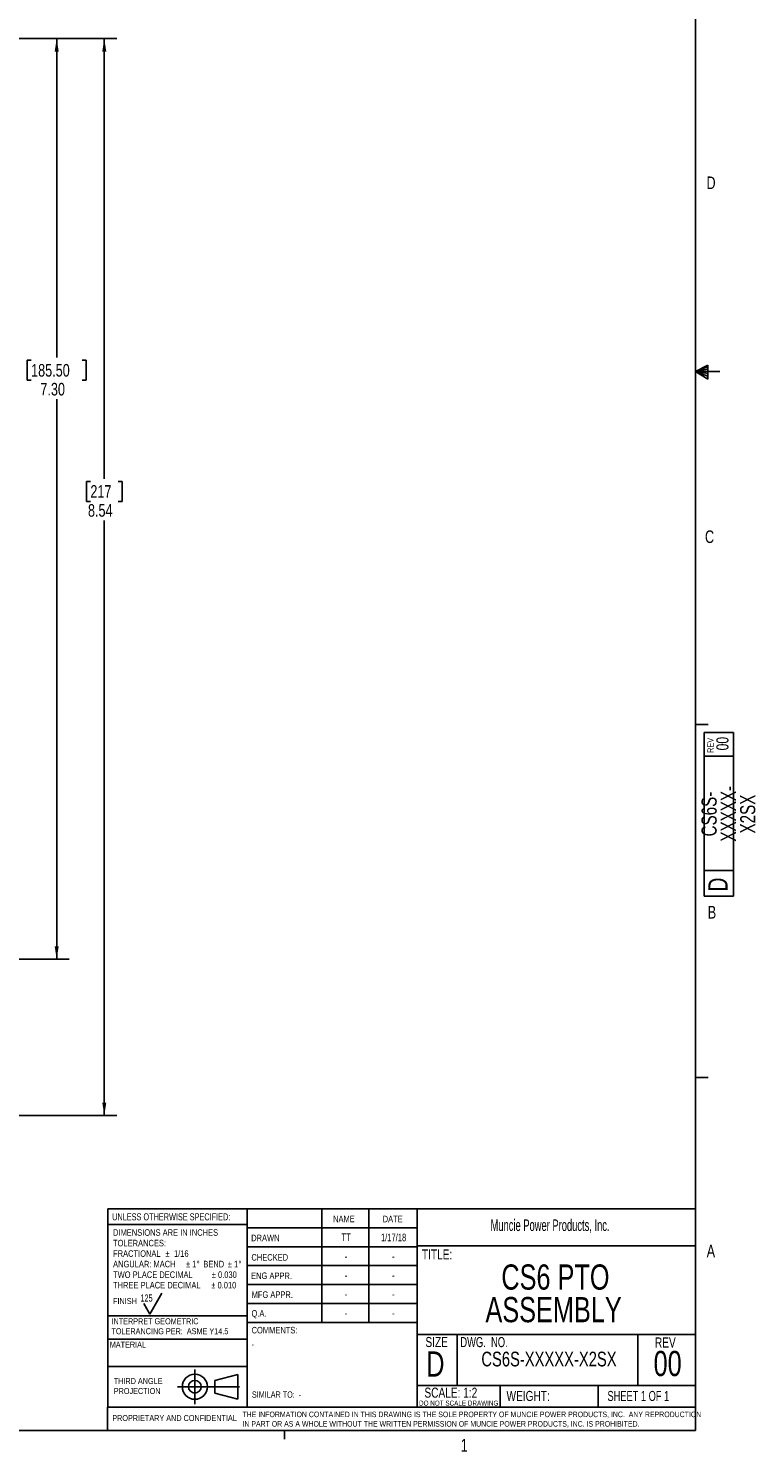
# Model space of a CAD drawing. Header units: inches. Extents: x 0.3 to 34.1, y 0.2 to 21.7.
# Tile 20 of 26: x 26.9 to 34.1, y 0.2 to 14.3. Entities that reach past the tile are written whole.
import ezdxf

# ---------------------------------------------------------------- set-up
doc = ezdxf.new("R2010")
doc.units = ezdxf.units.IN
doc.header["$MEASUREMENT"] = 0
doc.linetypes.add('CENTERX2', pattern=[0.8, 0.5, -0.1, 0.1, -0.1])
doc.layers.add('BORDER', color=7, linetype='Continuous', lineweight=25)
doc.layers.add('SLD-0', color=7, linetype='Continuous', lineweight=25)
doc.styles.add('SLDTEXTSTYLE0', font='TXT', dxfattribs={"width": 0.75})
doc.styles.add('SLDTEXTSTYLE1', font='TXT', dxfattribs={"width": 0.605})
doc.styles.add('SLDTEXTSTYLE2', font='TXT', dxfattribs={"width": 0.694444})
doc.styles.add('SLDTEXTSTYLE3', font='TXT', dxfattribs={"width": 0.6875})
doc.dimstyles.new('SLDDIMSTYLE0', dxfattribs={"dimtxt": 0.125, "dimasz": 0.13, "dimexe": 0, "dimexo": 0.0625, "dimgap": 0.03125, "dimtad": 0, "dimtih": 1, "dimtoh": 1, "dimlfac": 0.8, "dimrnd": 1e-09, "dimzin": 12, "dimdsep": 46, "dimtxsty": 'SLDTEXTSTYLE0', "dimsah": 1, "dimcen": 0.09, "dimadec": 0, "dimazin": 3, "dimtfac": 1, "dimtofl": 0, "dimtmove": 0, "dimatfit": 3, "dimfxl": 1, "dimfrac": 2, "dimtolj": 1, "dimtzin": 12, "dimarcsym": 0})
doc.dimstyles.new('SLDDIMSTYLE1', dxfattribs={"dimtxt": 0.125, "dimasz": 0.13, "dimexe": 0, "dimexo": 0.0625, "dimgap": 0.03125, "dimtad": 0, "dimtih": 1, "dimtoh": 1, "dimlfac": 0.8, "dimrnd": 1e-09, "dimzin": 4, "dimdsep": 46, "dimtxsty": 'SLDTEXTSTYLE0', "dimsah": 1, "dimcen": 0.09, "dimadec": 0, "dimazin": 1, "dimtfac": 1, "dimtofl": 0, "dimtmove": 0, "dimatfit": 3, "dimfxl": 1, "dimfrac": 2, "dimtolj": 1, "dimtzin": 12, "dimarcsym": 0})

# ---------------------------------------------------------------- blocks, each defined once
blk = doc.blocks.new('Block1')
at = {"layer": 'SLD-0', "color": 1, "linetype": 'CENTERX2'}
for p, q in [((3.162, 0.867), (3.162, 0.522)), ((2.989, 0.695), (3.334, 0.695))]:
    blk.add_line(p, q, dxfattribs=at)
at = {"layer": 'SLD-0', "color": 1}
for p, q in [((3.589, 0.818), (3.359, 0.758)), ((3.359, 0.758), (3.359, 0.632)), ((3.589, 0.571), (3.589, 0.818)), ((3.334, 0.695), (3.604, 0.695)), ((3.359, 0.632), (3.589, 0.571))]:
    blk.add_line(p, q, dxfattribs=at)
for radius in [0.124, 0.0629]:
    blk.add_circle((3.162, 0.695), radius, dxfattribs=at)
blk = doc.blocks.new('SW_NOTE_0')
at = {"color": 0, "linetype": 'Continuous', "lineweight": 0, "char_height": 0.15, "attachment_point": 2, "rotation": 90, "style": 'SLDTEXTSTYLE0'}
for s, insert in [('XXXXX-', (-0.002, 0.268)), ('CS6S-', (-0.193, 0.265)), ('X2SX', (0.19, 0.265))]:
    blk.add_mtext(s, dxfattribs=dict(at, insert=insert))
blk = doc.blocks.new('SW_NOTE_1')
at = {"layer": 'SLD-0', "color": 0, "char_height": 0.06, "attachment_point": 1, "style": 'SLDTEXTSTYLE0'}
for s, insert in [('THIRD ANGLE', (0, 0.077)), ('PROJECTION', (0, -0.022))]:
    blk.add_mtext(s, dxfattribs=dict(at, insert=insert))
blk = doc.blocks.new('SW_NOTE_2')
at = {"layer": 'SLD-0', "color": 0, "char_height": 0.055, "attachment_point": 1, "style": 'SLDTEXTSTYLE0'}
for s, insert in [('THE INFORMATION CONTAINED IN THIS DRAWING IS THE SOLE PROPERTY OF MUNCIE POWER PRODUCTS, INC.  ANY REPRODUCTION', (0, 0.071)), ('IN PART OR AS A WHOLE WITHOUT THE WRITTEN PERMISSION OF MUNCIE POWER PRODUCTS, INC. IS PROHIBITED.', (0, -0.023))]:
    blk.add_mtext(s, dxfattribs=dict(at, insert=insert))
blk = doc.blocks.new('SW_NOTE_3')
at = {"layer": 'SLD-0', "color": 0, "char_height": 0.065, "attachment_point": 1, "style": 'SLDTEXTSTYLE0'}
for s, insert in [('DIMENSIONS ARE IN INCHES', (0, 0.084)), ('TOLERANCES:', (0, -0.021)), ('FRACTIONAL', (0, -0.125)), ('%%p', (0.518, -0.125)), ('1/16', (0.604, -0.125)), ('ANGULAR: MACH', (0, -0.229)), ('%%p', (0.723, -0.229)), ('1', (0.785, -0.229)), ('%%d', (0.829, -0.229)), ('BEND', (0.895, -0.229)), ('%%p', (1.137, -0.229)), ('1', (1.199, -0.229)), ('%%d', (1.243, -0.229)), ('TWO PLACE DECIMAL', (0, -0.334)), ('%%p', (0.979, -0.334)), ('0.030', (1.041, -0.334)), ('THREE PLACE DECIMAL', (0, -0.438)), ('%%p', (0.974, -0.438)), ('0.010', (1.036, -0.438))]:
    blk.add_mtext(s, dxfattribs=dict(at, insert=insert))
blk = doc.blocks.new('SW_NOTE_4')
at = {"layer": 'SLD-0', "color": 0, "char_height": 0.06, "attachment_point": 1, "style": 'SLDTEXTSTYLE0'}
for s, insert in [('INTERPRET GEOMETRIC', (0, 0.077)), ('TOLERANCING PER:  ASME Y14.5', (0, -0.022))]:
    blk.add_mtext(s, dxfattribs=dict(at, insert=insert))
blk = doc.blocks.new('SW_NOTE_5')
at = {"layer": 'BORDER', "color": 0, "char_height": 0.25, "attachment_point": 2, "style": 'SLDTEXTSTYLE0'}
for s, insert in [('CS6 PTO', (0.664, 0.322)), ('ASSEMBLY', (0.646, -0.001))]:
    blk.add_mtext(s, dxfattribs=dict(at, insert=insert))
blk = doc.blocks.new('_D_10')
at = {"layer": 'SLD-0'}
for p, q in [((21.63, 14.213), (27.313, 14.213)), ((27.188, 14.213), (27.188, 11.049)), ((26.934, 11.023), (26.896, 11.023)), ((26.896, 11.023), (26.896, 10.825)), ((27.442, 11.023), (27.48, 11.023)), ((27.48, 11.023), (27.48, 10.825)), ((26.896, 10.825), (26.934, 10.825)), ((27.48, 10.825), (27.442, 10.825)), ((27.188, 5.084), (27.188, 10.638)), ((23.199, 5.084), (27.313, 5.084))]:
    blk.add_line(p, q, dxfattribs=at)
for points in [[(27.188, 14.213), (27.168, 14.083), (27.208, 14.083)], [(27.188, 5.084), (27.208, 5.214), (27.168, 5.214)]]:
    blk.add_solid(points, dxfattribs=at)
at = {"layer": 'SLD-0', "char_height": 0.125, "attachment_point": 1, "style": 'SLDTEXTSTYLE0'}
for s, insert in [('185.50', (26.934, 10.986)), ('7.30', (27.026, 10.799))]:
    blk.add_mtext(s, dxfattribs=dict(at, insert=insert))
blk = doc.blocks.new('_D_11')
at = {"layer": 'SLD-0'}
for p, q in [((21.63, 14.213), (27.785, 14.213)), ((27.66, 14.213), (27.66, 9.847)), ((27.522, 9.822), (27.483, 9.822)), ((27.483, 9.822), (27.483, 9.623)), ((27.799, 9.822), (27.837, 9.822)), ((27.837, 9.822), (27.837, 9.623)), ((27.483, 9.623), (27.522, 9.623)), ((27.837, 9.623), (27.799, 9.623)), ((27.66, 3.534), (27.66, 9.436)), ((20.848, 3.534), (27.785, 3.534))]:
    blk.add_line(p, q, dxfattribs=at)
for points in [[(27.66, 14.213), (27.64, 14.083), (27.68, 14.083)], [(27.66, 3.534), (27.68, 3.664), (27.64, 3.664)]]:
    blk.add_solid(points, dxfattribs=at)
at = {"layer": 'SLD-0', "char_height": 0.125, "attachment_point": 1, "style": 'SLDTEXTSTYLE0'}
for s, insert in [('217', (27.522, 9.785)), ('8.54', (27.498, 9.597))]:
    blk.add_mtext(s, dxfattribs=dict(at, insert=insert))

msp = doc.modelspace()

# ---------------------------------------------------------------- linework, layer by layer
at = {"layer": 'BORDER'}
for p, q in [((27.694, 0.645), (27.694, 2.609)), ((27.694, 2.609), (33.523, 2.609)), ((29.076, 2.609), (29.076, 0.645)), ((29.817, 2.609), (29.817, 1.484)), ((30.285, 2.609), (30.285, 1.484)), ((30.764, 2.609), (30.764, 0.645)), ((29.076, 2.455), (27.694, 2.455)), ((29.076, 2.422), (30.764, 2.422)), ((29.076, 2.234), (30.764, 2.234)), ((30.764, 2.242), (33.523, 2.242)), ((29.076, 2.047), (30.764, 2.047)), ((30.764, 1.859), (29.076, 1.859)), ((28.111, 1.567), (28.231, 1.775)), ((28.111, 1.567), (28.051, 1.671)), ((30.764, 1.672), (29.076, 1.672)), ((27.694, 1.55), (29.076, 1.55)), ((30.764, 1.484), (29.073, 1.484)), ((27.694, 1.317), (29.076, 1.317)), ((30.764, 1.365), (33.523, 1.365)), ((31.16, 1.365), (31.16, 0.858)), ((32.951, 1.365), (32.951, 0.858)), ((27.694, 1.047), (29.076, 1.047)), ((30.764, 0.858), (33.523, 0.858)), ((31.587, 0.858), (31.587, 0.645)), ((32.559, 0.858), (32.559, 0.645)), ((27.691, 0.645), (27.691, 0.411)), ((27.691, 0.645), (33.523, 0.645))]:
    msp.add_line(p, q, dxfattribs=at)
at = {"layer": 'SLD-0'}
for p, q in [((33.523, 0.411), (33.523, 21.411)), ((33.523, 10.911), (33.647, 10.976)), ((33.647, 10.958), (33.523, 10.911)), ((33.647, 10.934), (33.523, 10.911)), ((33.647, 10.891), (33.523, 10.911)), ((33.647, 10.865), (33.523, 10.911)), ((33.647, 10.837), (33.523, 10.911)), ((33.523, 10.911), (33.766, 10.911)), ((33.647, 10.976), (33.647, 10.837)), ((33.523, 7.411), (33.648, 7.411)), ((33.61, 7.332), (33.9, 7.332)), ((33.61, 7.332), (33.61, 5.709)), ((33.9, 7.332), (33.9, 5.709)), ((33.9, 7.099), (33.61, 7.099)), ((33.61, 5.965), (33.9, 5.965)), ((33.61, 5.709), (33.9, 5.709)), ((33.523, 3.911), (33.648, 3.911)), ((33.523, 0.411), (0.523, 0.411)), ((29.448, 0.411), (29.448, 0.326))]:
    msp.add_line(p, q, dxfattribs=at)

# ---------------------------------------------------------------- block references
at = {"color": 7, "linetype": 'Continuous', "lineweight": 0}
msp.add_blockref('SW_NOTE_0', (33.776, 6.259), dxfattribs=at)
at = {"color": 7, "linetype": 'Continuous'}
msp.add_blockref('Block1', (25.396, 0.151), dxfattribs=at)
at = {"layer": 'BORDER'}
msp.add_blockref('SW_NOTE_5', (31.47, 1.737), dxfattribs=at)
at = {"layer": 'SLD-0'}
for name, p in [('SW_NOTE_3', (27.747, 2.324)), ('SW_NOTE_4', (27.731, 1.449)), ('SW_NOTE_1', (27.754, 0.856)), ('SW_NOTE_2', (29.03, 0.529))]:
    msp.add_blockref(name, p, dxfattribs=at)

# ---------------------------------------------------------------- texts
at = {"color": 7, "linetype": 'Continuous', "lineweight": 0, "char_height": 0.125, "attachment_point": 1, "style": 'SLDTEXTSTYLE0'}
for s, insert in [('D', (33.632, 12.845)), ('C', (33.617, 9.336)), ('B', (33.645, 5.613)), ('A', (33.634, 2.254)), ('1', (31.195, 0.329))]:
    msp.add_mtext(s, dxfattribs=dict(at, insert=insert))
at = {"color": 7, "linetype": 'Continuous', "lineweight": 0, "rotation": 90, "style": 'SLDTEXTSTYLE0'}
for s, insert, char_height, attachment_point in [('REV', (33.642, 7.131), 0.06, 1), ('00', (33.73, 7.222), 0.12, 2), ('D', (33.651, 5.756), 0.19, 1)]:
    msp.add_mtext(s, dxfattribs=dict(at, insert=insert, char_height=char_height, attachment_point=attachment_point))
at = {"layer": 'BORDER', "style": 'SLDTEXTSTYLE0'}
for s, insert, char_height, attachment_point in [('125', (28.018, 1.761), 0.07, 1), ('CS6S-XXXXX-X2SX', (32.07, 1.194), 0.14583, 2), ('00', (33.247, 1.202), 0.25, 2), ('-', (29.588, 0.8), 0.0625, 1), ('PROPRIETARY AND CONFIDENTIAL', (27.739, 0.566), 0.06, 1)]:
    msp.add_mtext(s, dxfattribs=dict(at, insert=insert, char_height=char_height, attachment_point=attachment_point))
at = {"layer": 'SLD-0'}
for s, insert, char_height, attachment_point, style in [('UNLESS OTHERWISE SPECIFIED:', (27.738, 2.566), 0.07, 1, 'SLDTEXTSTYLE0'), ('NAME', (29.929, 2.543), 0.065, 1, 'SLDTEXTSTYLE0'), ('DATE', (30.421, 2.542), 0.065, 1, 'SLDTEXTSTYLE0'), ('Muncie Power Products, Inc.', (31.491, 2.505), 0.11458, 1, 'SLDTEXTSTYLE1'), ('DRAWN', (29.117, 2.354), 0.065, 1, 'SLDTEXTSTYLE0'), ('TT', (30.058, 2.366), 0.075, 2, 'SLDTEXTSTYLE0'), ('1/17/18', (30.529, 2.364), 0.075, 2, 'SLDTEXTSTYLE0'), ('CHECKED', (29.119, 2.162), 0.065, 1, 'SLDTEXTSTYLE0'), ('-', (30.057, 2.177), 0.075, 2, 'SLDTEXTSTYLE0'), ('-', (30.526, 2.177), 0.075, 2, 'SLDTEXTSTYLE0'), ('TITLE:', (30.81, 2.208), 0.1, 1, 'SLDTEXTSTYLE0'), ('ENG APPR.', (29.116, 1.979), 0.065, 1, 'SLDTEXTSTYLE0'), ('-', (30.057, 1.989), 0.075, 2, 'SLDTEXTSTYLE0'), ('-', (30.526, 1.989), 0.075, 2, 'SLDTEXTSTYLE0'), ('FINISH', (27.747, 1.726), 0.06, 1, 'SLDTEXTSTYLE0'), ('MFG APPR.', (29.121, 1.792), 0.065, 1, 'SLDTEXTSTYLE0'), ('-', (30.057, 1.802), 0.075, 2, 'SLDTEXTSTYLE0'), ('-', (30.526, 1.802), 0.075, 2, 'SLDTEXTSTYLE0'), ('Q.A.', (29.12, 1.606), 0.065, 1, 'SLDTEXTSTYLE0'), ('-', (30.057, 1.614), 0.075, 2, 'SLDTEXTSTYLE0'), ('-', (30.526, 1.614), 0.075, 2, 'SLDTEXTSTYLE0'), ('COMMENTS:', (29.121, 1.44), 0.065, 1, 'SLDTEXTSTYLE0'), ('MATERIAL', (27.714, 1.294), 0.06, 1, 'SLDTEXTSTYLE0'), ('SIZE', (30.845, 1.34), 0.1, 1, 'SLDTEXTSTYLE0'), ('DWG.  NO.', (31.191, 1.339), 0.1, 1, 'SLDTEXTSTYLE2'), ('REV', (33.121, 1.335), 0.1, 1, 'SLDTEXTSTYLE0'), ('-', (29.121, 1.3), 0.0625, 1, 'SLDTEXTSTYLE0'), ('D', (30.853, 1.197), 0.25, 1, 'SLDTEXTSTYLE0'), ('SIMILAR TO:', (29.124, 0.8), 0.0625, 1, 'SLDTEXTSTYLE0'), ('DO NOT SCALE DRAWING', (31.175, 0.709), 0.05, 2, 'SLDTEXTSTYLE0'), ('SCALE: 1:2', (30.835, 0.838), 0.1, 1, 'SLDTEXTSTYLE0'), ('WEIGHT:', (31.649, 0.805), 0.1, 1, 'SLDTEXTSTYLE0'), ('SHEET 1 OF 1', (32.65, 0.805), 0.1, 1, 'SLDTEXTSTYLE3')]:
    msp.add_mtext(s, dxfattribs=dict(at, insert=insert, char_height=char_height, attachment_point=attachment_point, style=style))

# ---------------------------------------------------------------- dimensions: what is measured, and where the dimension line sits
for base, p2, dimstyle, picture, middle in [((27.66, 3.534), (20.798, 3.534), 'SLDDIMSTYLE0', '_D_11', (27.66, 9.642)), ((27.188, 5.084), (23.149, 5.084), 'SLDDIMSTYLE1', '_D_10', (27.188, 10.843))]:
    dim = msp.add_linear_dim(base=base, p1=(21.58, 14.213), p2=p2, angle=90, dimstyle=dimstyle, dxfattribs=at)
    dim.commit()
    dim.dimension.update_dxf_attribs({"geometry": picture, "text_midpoint": middle, "dimtype": 160})

doc.saveas('drawing.dxf')
